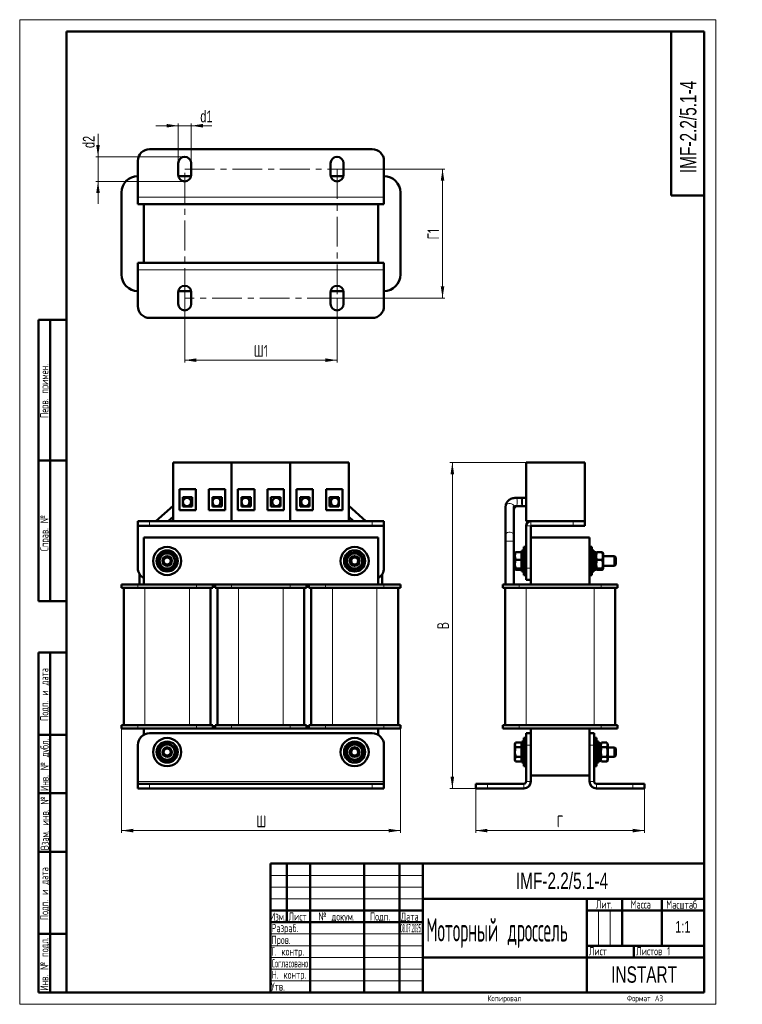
# Model space of a CAD drawing. Header units: millimetres. Extents: x 0 to 308, y 0 to 420.
import ezdxf

# ---------------------------------------------------------------- set-up
doc = ezdxf.new("R2010")
doc.units = ezdxf.units.MM
doc.header["$PDSIZE"] = -1
doc.linetypes.add('CENTERX2', pattern=[20.32, 12.7, -2.54, 2.54, -2.54])
doc.layers.add('ОСЕВЫЕ', color=7, linetype='Continuous')
doc.styles.add('SLDTEXTSTYLE0', font='TXT', dxfattribs={"width": 0.7})
doc.styles.add('SLDTEXTSTYLE1', font='TXT', dxfattribs={"width": 0.7, "bigfont": 'bigfont'})
doc.styles.add('SLDTEXTSTYLE2', font='TXT', dxfattribs={"width": 0.705079, "bigfont": 'bigfont'})
doc.styles.add('SLDTEXTSTYLE3', font='TXT', dxfattribs={"width": 0.648852, "bigfont": 'bigfont'})
doc.styles.add('SLDTEXTSTYLE4', font='TXT', dxfattribs={"width": 0.632021, "bigfont": 'bigfont'})
doc.styles.add('SLDTEXTSTYLE5', font='TXT', dxfattribs={"width": 0.625377, "bigfont": 'bigfont'})
doc.styles.add('SLDTEXTSTYLE6', font='TXT', dxfattribs={"width": 0.469163, "bigfont": 'bigfont'})
doc.styles.add('SLDTEXTSTYLE7', font='TXT', dxfattribs={"width": 0.300199})
doc.styles.add('SLDTEXTSTYLE8', font='TXT', dxfattribs={"width": 0.482389, "bigfont": 'bigfont'})
doc.dimstyles.new('SLDDIMSTYLE0', dxfattribs={"dimtxt": 5, "dimasz": 5, "dimexe": 0, "dimexo": 0.0625, "dimgap": 1.25, "dimtad": 2, "dimdec": 1, "dimrnd": 1e-09, "dimzin": 12, "dimdsep": 46, "dimtxsty": 'SLDTEXTSTYLE0', "dimsah": 1, "dimcen": 0.09, "dimadec": 0, "dimazin": 3, "dimtfac": 1, "dimtdec": 3, "dimtofl": 0, "dimtmove": 0, "dimatfit": 3, "dimfxl": 0, "dimfrac": 2, "dimtolj": 1, "dimtzin": 12, "dimarcsym": 0})
doc.dimstyles.new('SLDDIMSTYLE1', dxfattribs={"dimtxt": 5, "dimasz": 5, "dimexe": 0, "dimexo": 0.0625, "dimgap": 1.25, "dimtad": 2, "dimdec": 1, "dimrnd": 1e-09, "dimzin": 12, "dimdsep": 46, "dimtxsty": 'SLDTEXTSTYLE0', "dimsah": 1, "dimcen": 0.09, "dimadec": 0, "dimazin": 3, "dimtfac": 1, "dimtdec": 3, "dimtmove": 0, "dimatfit": 0, "dimfxl": 0, "dimfrac": 2, "dimtolj": 1, "dimtzin": 12, "dimarcsym": 0})

# ---------------------------------------------------------------- blocks, each defined once
blk = doc.blocks.new('_D')
at = {"color": 7, "linetype": 'Continuous', "lineweight": 0}
for p, q in [((43.42, 117.59), (43.42, 73.1)), ((162.42, 117.59), (162.42, 73.1)), ((43.42, 74.1), (162.42, 74.1))]:
    blk.add_line(p, q, dxfattribs=at)
at = {"color": 7, "linetype": 'Continuous', "lineweight": 18}
for points in [[(43.42, 74.1), (48.42, 73.33), (48.42, 74.87)], [(162.42, 74.1), (157.42, 74.87), (157.42, 73.33)]]:
    blk.add_solid(points, dxfattribs=at)
at = {"color": 7, "linetype": 'Continuous', "lineweight": 18, "insert": (100.96, 80.54), "char_height": 5, "attachment_point": 1, "style": 'SLDTEXTSTYLE1'}
blk.add_mtext('Ш', dxfattribs=at)
blk = doc.blocks.new('_D_1')
at = {"color": 7, "linetype": 'Continuous', "lineweight": 0}
for p, q in [((194.6, 92.09), (194.6, 73.1)), ((266.6, 92.09), (266.6, 73.1)), ((194.6, 74.1), (266.6, 74.1))]:
    blk.add_line(p, q, dxfattribs=at)
at = {"color": 7, "linetype": 'Continuous', "lineweight": 18}
for points in [[(194.6, 74.1), (199.6, 73.33), (199.6, 74.87)], [(266.6, 74.1), (261.6, 74.87), (261.6, 73.33)]]:
    blk.add_solid(points, dxfattribs=at)
at = {"color": 7, "linetype": 'Continuous', "lineweight": 18, "insert": (229.18, 80.54), "char_height": 5, "attachment_point": 1, "style": 'SLDTEXTSTYLE1'}
blk.add_mtext('Г', dxfattribs=at)
blk = doc.blocks.new('_D_2')
at = {"color": 7, "linetype": 'Continuous', "lineweight": 0}
for p, q in [((216.09, 231.1), (183.6, 231.1)), ((184.6, 231.1), (184.6, 92.1)), ((194.59, 92.1), (183.6, 92.1))]:
    blk.add_line(p, q, dxfattribs=at)
at = {"color": 7, "linetype": 'Continuous', "lineweight": 18}
for points in [[(184.6, 231.1), (183.83, 226.1), (185.37, 226.1)], [(184.6, 92.1), (185.37, 97.1), (183.83, 97.1)]]:
    blk.add_solid(points, dxfattribs=at)
at = {"color": 7, "linetype": 'Continuous', "lineweight": 18, "insert": (178.16, 160), "char_height": 5, "attachment_point": 1, "rotation": 90, "style": 'SLDTEXTSTYLE1'}
blk.add_mtext('В', dxfattribs=at)
blk = doc.blocks.new('_D_3')
at = {"color": 7, "linetype": 'Continuous', "lineweight": 0}
for p, q in [((135.43, 356.27), (181.42, 356.27)), ((180.42, 356.27), (180.42, 301.27)), ((135.43, 301.27), (181.42, 301.27))]:
    blk.add_line(p, q, dxfattribs=at)
at = {"color": 7, "linetype": 'Continuous', "lineweight": 18}
for points in [[(180.42, 356.27), (179.65, 351.27), (181.19, 351.27)], [(180.42, 301.27), (181.19, 306.27), (179.65, 306.27)]]:
    blk.add_solid(points, dxfattribs=at)
at = {"color": 7, "linetype": 'Continuous', "lineweight": 18, "insert": (173.97, 326.28), "char_height": 5, "attachment_point": 1, "rotation": 90, "style": 'SLDTEXTSTYLE1'}
blk.add_mtext('Г1', dxfattribs=at)
blk = doc.blocks.new('_D_4')
at = {"color": 7, "linetype": 'Continuous', "lineweight": 0}
for p, q in [((70.42, 301.26), (70.42, 273.77)), ((135.42, 301.26), (135.42, 273.77)), ((135.42, 274.77), (70.42, 274.77))]:
    blk.add_line(p, q, dxfattribs=at)
at = {"color": 7, "linetype": 'Continuous', "lineweight": 18}
for points in [[(70.42, 274.77), (75.42, 274), (75.42, 275.53)], [(135.42, 274.77), (130.42, 275.53), (130.42, 274)]]:
    blk.add_solid(points, dxfattribs=at)
at = {"color": 7, "linetype": 'Continuous', "lineweight": 18, "insert": (99.9, 281.21), "char_height": 5, "attachment_point": 1, "style": 'SLDTEXTSTYLE1'}
blk.add_mtext('Ш1', dxfattribs=at)
blk = doc.blocks.new('_D_5')
at = {"color": 7, "linetype": 'Continuous', "lineweight": 0}
for p, q in [((33.42, 361.52), (33.42, 371.29)), ((70.41, 361.52), (32.42, 361.52)), ((33.42, 361.52), (33.42, 351.02)), ((70.41, 351.02), (32.42, 351.02)), ((33.42, 351.02), (33.42, 341.4))]:
    blk.add_line(p, q, dxfattribs=at)
at = {"color": 7, "linetype": 'Continuous', "lineweight": 18}
for points in [[(33.42, 361.52), (34.19, 366.52), (32.65, 366.52)], [(33.42, 351.02), (32.65, 346.02), (34.19, 346.02)]]:
    blk.add_solid(points, dxfattribs=at)
at = {"color": 7, "linetype": 'Continuous', "lineweight": 18, "insert": (26.97, 365.25), "char_height": 5, "attachment_point": 1, "rotation": 90, "style": 'SLDTEXTSTYLE0'}
blk.add_mtext('d2', dxfattribs=at)
blk = doc.blocks.new('_D_6')
at = {"color": 7, "linetype": 'Continuous', "lineweight": 0}
for p, q in [((67.67, 374.77), (58.05, 374.77)), ((67.67, 358.78), (67.67, 375.77)), ((67.67, 374.77), (73.17, 374.77)), ((73.17, 358.78), (73.17, 375.77)), ((73.17, 374.77), (82.05, 374.77))]:
    blk.add_line(p, q, dxfattribs=at)
at = {"color": 7, "linetype": 'Continuous', "lineweight": 18}
for points in [[(67.67, 374.77), (62.67, 375.53), (62.67, 374)], [(73.17, 374.77), (78.17, 374), (78.17, 375.53)]]:
    blk.add_solid(points, dxfattribs=at)
at = {"color": 7, "linetype": 'Continuous', "lineweight": 18, "insert": (77.07, 381.21), "char_height": 5, "attachment_point": 1, "style": 'SLDTEXTSTYLE0'}
blk.add_mtext('d1', dxfattribs=at)

msp = doc.modelspace()

# ---------------------------------------------------------------- linework, layer by layer
at = {"color": 7, "linetype": 'Continuous', "lineweight": 50}
for p, q in [((20, 415), (20, 5)), ((292, 415), (20, 415)), ((20, 415), (20, 5)), ((278, 415), (278, 345)), ((292, 5), (292, 415)), ((150.42, 364.77), (55.42, 364.77)), ((50.42, 359.77), (50.42, 344.27)), ((67.67, 358.77), (67.67, 353.77)), ((73.17, 353.77), (73.17, 358.77)), ((132.67, 358.77), (132.67, 353.77)), ((138.17, 353.77), (138.17, 358.77)), ((155.42, 344.27), (155.42, 359.77)), ((67.71, 353.27), (73.12, 353.27)), ((132.71, 353.27), (138.12, 353.27)), ((43.42, 311.27), (43.42, 346.27)), ((162.42, 346.27), (162.42, 311.27)), ((278, 345), (292, 345)), ((50.42, 341.27), (50.42, 344.27)), ((50.42, 341.27), (155.42, 341.27)), ((52.92, 316.27), (52.92, 341.27)), ((152.92, 316.27), (152.92, 341.27)), ((155.42, 344.27), (155.42, 341.27)), ((50.42, 313.27), (50.42, 316.27)), ((155.42, 316.27), (50.42, 316.27)), ((155.42, 316.27), (155.42, 313.27)), ((50.42, 313.27), (50.42, 297.77)), ((155.42, 297.77), (155.42, 313.27)), ((67.67, 303.77), (67.67, 298.77)), ((73.12, 304.27), (67.71, 304.27)), ((73.17, 298.77), (73.17, 303.77)), ((132.67, 303.77), (132.67, 298.77)), ((138.12, 304.27), (132.71, 304.27)), ((138.17, 298.77), (138.17, 303.77)), ((8, 172), (8, 292)), ((20, 292), (8, 292)), ((8, 172), (8, 292)), ((13, 172), (13, 292)), ((13, 172), (13, 292)), ((55.42, 292.77), (150.42, 292.77)), ((8, 232), (20, 232)), ((20, 232), (8, 232)), ((65.42, 231.1), (65.42, 206.1)), ((65.42, 231.1), (90.42, 231.1)), ((90.42, 231.1), (90.42, 206.1)), ((90.42, 231.1), (115.42, 231.1)), ((115.42, 231.1), (115.42, 206.1)), ((115.42, 231.1), (140.42, 231.1)), ((140.42, 231.1), (140.42, 206.1)), ((216.1, 231.1), (216.1, 206.1)), ((216.1, 231.1), (241.1, 231.1)), ((241.1, 231.1), (241.1, 206.1)), ((75.12, 219.8), (68.12, 219.8)), ((68.12, 219.8), (68.12, 210.8)), ((75.12, 210.8), (75.12, 219.8)), ((87.72, 219.8), (80.72, 219.8)), ((80.72, 219.8), (80.72, 210.8)), ((87.72, 210.8), (87.72, 219.8)), ((100.12, 219.8), (93.12, 219.8)), ((93.12, 219.8), (93.12, 210.8)), ((100.12, 210.8), (100.12, 219.8)), ((112.72, 219.8), (105.72, 219.8)), ((105.72, 219.8), (105.72, 210.8)), ((112.72, 210.8), (112.72, 219.8)), ((125.12, 219.8), (118.12, 219.8)), ((118.12, 219.8), (118.12, 210.8)), ((125.12, 210.8), (125.12, 219.8)), ((137.72, 219.8), (130.72, 219.8)), ((130.72, 219.8), (130.72, 210.8)), ((137.72, 210.8), (137.72, 219.8)), ((69.62, 216.3), (73.62, 216.3)), ((69.62, 212.3), (69.62, 216.3)), ((71.25, 216.05), (70.77, 216.05)), ((71.37, 216.05), (71.25, 216.05)), ((73.62, 216.3), (73.62, 212.3)), ((82.22, 216.3), (82.22, 212.3)), ((86.22, 216.3), (82.22, 216.3)), ((83.71, 216.05), (83.02, 216.05)), ((83.97, 216.05), (83.71, 216.05)), ((86.22, 212.3), (86.22, 216.3)), ((94.62, 216.3), (98.62, 216.3)), ((94.62, 212.3), (94.62, 216.3)), ((96.36, 216.05), (96.24, 216.05)), ((98.62, 216.3), (98.62, 212.3)), ((107.22, 216.3), (107.22, 212.3)), ((111.22, 216.3), (107.22, 216.3)), ((109.6, 216.05), (109.48, 216.05)), ((111.22, 212.3), (111.22, 216.3)), ((119.62, 216.3), (123.62, 216.3)), ((119.62, 212.3), (119.62, 216.3)), ((122.13, 216.05), (121.87, 216.05)), ((122.82, 216.05), (122.13, 216.05)), ((123.62, 216.3), (123.62, 212.3)), ((132.22, 216.3), (132.22, 212.3)), ((136.22, 216.3), (132.22, 216.3)), ((134.59, 216.05), (134.47, 216.05)), ((135.07, 216.05), (134.59, 216.05)), ((136.22, 212.3), (136.22, 216.3)), ((211.77, 216.05), (211.48, 216.03)), ((211.87, 216.05), (211.77, 216.05)), ((213.65, 216.05), (211.87, 216.05)), ((214.57, 216.05), (213.65, 216.05)), ((216.1, 216.05), (214.57, 216.05)), ((65.42, 212.56), (58.13, 206.1)), ((68.12, 210.8), (75.12, 210.8)), ((73.62, 212.3), (69.62, 212.3)), ((70.77, 212.55), (71.25, 212.55)), ((71.25, 212.55), (71.37, 212.55)), ((80.72, 210.8), (87.72, 210.8)), ((82.22, 212.3), (86.22, 212.3)), ((83.02, 212.55), (83.71, 212.55)), ((83.71, 212.55), (83.97, 212.55)), ((93.12, 210.8), (100.12, 210.8)), ((98.62, 212.3), (94.62, 212.3)), ((96.24, 212.55), (96.36, 212.55)), ((105.72, 210.8), (112.72, 210.8)), ((107.22, 212.3), (111.22, 212.3)), ((109.48, 212.55), (109.6, 212.55)), ((118.12, 210.8), (125.12, 210.8)), ((123.62, 212.3), (119.62, 212.3)), ((121.87, 212.55), (122.13, 212.55)), ((122.13, 212.55), (122.82, 212.55)), ((130.72, 210.8), (137.72, 210.8)), ((132.22, 212.3), (136.22, 212.3)), ((134.47, 212.55), (134.59, 212.55)), ((134.59, 212.55), (135.07, 212.55)), ((147.71, 206.1), (140.42, 212.56)), ((207.35, 212.39), (207.35, 200.14)), ((210.85, 200.14), (210.85, 212.39)), ((211.87, 212.55), (213.65, 212.55)), ((213.65, 212.55), (214.57, 212.55)), ((214.57, 212.55), (216.1, 212.55)), ((50.42, 204.1), (50.42, 206.1)), ((50.42, 206.1), (55.42, 206.1)), ((55.42, 206.1), (150.42, 206.1)), ((63.4, 206.1), (65.42, 207.88)), ((65.42, 206.1), (90.42, 206.1)), ((90.42, 206.1), (115.42, 206.1)), ((115.42, 206.1), (140.42, 206.1)), ((140.42, 207.88), (142.43, 206.1)), ((150.42, 206.1), (155.42, 206.1)), ((155.42, 206.1), (155.42, 204.1)), ((216.1, 206.1), (218.1, 206.1)), ((218.1, 206.1), (236.1, 206.1)), ((236.1, 206.1), (241.1, 206.1)), ((241.1, 206.1), (241.1, 204.1)), ((55.42, 204.1), (50.42, 204.1)), ((50.42, 186.1), (50.42, 204.1)), ((55.42, 204.1), (150.42, 204.1)), ((155.42, 204.1), (150.42, 204.1)), ((155.42, 204.1), (155.42, 186.1)), ((216.1, 186.1), (216.1, 204.1)), ((218.1, 186.1), (218.1, 204.1)), ((218.1, 204.1), (236.1, 204.1)), ((241.1, 204.1), (236.1, 204.1)), ((52.92, 199.1), (52.92, 179.1)), ((152.92, 199.1), (52.92, 199.1)), ((152.92, 179.1), (152.92, 199.1)), ((207.35, 200.14), (207.35, 197.52)), ((207.35, 197.52), (207.35, 179.1)), ((210.85, 197.52), (210.85, 200.14)), ((210.85, 179.1), (210.85, 197.52)), ((218.1, 199.1), (243.1, 199.1)), ((243.1, 199.1), (243.1, 179.1)), ((215.1, 193.6), (214.3, 193.6)), ((214.3, 184.6), (214.3, 193.6)), ((216.1, 195.1), (215.1, 195.1)), ((215.1, 183.1), (215.1, 195.1)), ((244.1, 195.1), (243.1, 195.1)), ((244.1, 183.1), (244.1, 195.1)), ((244.9, 193.6), (244.1, 193.6)), ((244.9, 193.6), (244.9, 184.6)), ((66.1, 190.55), (66.38, 190.67)), ((66.55, 190.22), (66.29, 190.11)), ((66.63, 189.9), (66.42, 189.81)), ((66.71, 189.27), (66.63, 189.9)), ((145.68, 191.25), (145.91, 191.43)), ((146.18, 191.04), (145.96, 190.88)), ((146.34, 190.75), (146.16, 190.61)), ((146.57, 190.15), (146.34, 190.75)), ((211.61, 192.81), (211.3, 191.19)), ((211.3, 191.19), (211.3, 192.6)), ((211.3, 191.19), (211.3, 187.71)), ((211.61, 189.57), (211.3, 187.71)), ((211.61, 192.81), (214.15, 192.81)), ((211.61, 192.81), (214.15, 192.81)), ((211.61, 189.57), (214.15, 189.57)), ((214.15, 189.57), (214.15, 192.81)), ((214.15, 192.81), (214.15, 192.81)), ((214.3, 191.82), (214.15, 191.97)), ((214.15, 185.86), (214.15, 189.57)), ((245.8, 192.9), (244.9, 192.9)), ((245.8, 192.9), (245.8, 185.3)), ((245.97, 192.63), (245.8, 192.35)), ((245.97, 192.64), (245.97, 192.63)), ((246.26, 192.81), (248.54, 192.81)), ((246.26, 192.81), (248.54, 192.81)), ((246.26, 189.57), (248.54, 189.57)), ((248.81, 192.62), (248.54, 192.81)), ((249, 192.35), (248.83, 192.63)), ((249, 192.35), (249, 192.08)), ((249, 192.08), (249, 185.85)), ((253.8, 191.1), (249, 191.1)), ((254.3, 190.6), (253.8, 191.1)), ((253.8, 187.1), (253.8, 191.1)), ((254.3, 190.6), (254.3, 187.6)), ((211.3, 187.71), (211.3, 185.62)), ((211.61, 185.86), (211.3, 185.62)), ((211.61, 185.86), (214.15, 185.86)), ((211.61, 185.39), (214.15, 185.39)), ((211.61, 185.38), (214.15, 185.38)), ((214.15, 186.22), (214.3, 186.37)), ((214.15, 185.39), (214.15, 185.86)), ((214.15, 185.38), (214.15, 185.39)), ((216.1, 181.1), (216.1, 186.1)), ((218.1, 186.1), (218.1, 181.77)), ((244.9, 185.3), (245.8, 185.3)), ((245.8, 185.85), (245.97, 185.56)), ((246.26, 185.86), (248.54, 185.86)), ((246.26, 185.39), (248.54, 185.39)), ((246.26, 185.38), (248.54, 185.38)), ((248.83, 185.56), (249, 185.85)), ((249, 187.1), (253.8, 187.1)), ((253.8, 187.1), (254.3, 187.6)), ((51.12, 183.55), (51.12, 179.1)), ((154.72, 179.1), (154.72, 183.55)), ((214.3, 184.6), (215.1, 184.6)), ((215.1, 183.1), (216.1, 183.1)), ((218.1, 181.1), (216.1, 181.1)), ((218.1, 181.77), (218.1, 179.1)), ((243.1, 183.1), (244.1, 183.1)), ((244.1, 184.6), (244.9, 184.6)), ((43.42, 177.6), (43.42, 179.1)), ((43.42, 179.1), (50.42, 179.1)), ((43.42, 177.6), (50.42, 177.6)), ((44.42, 119.1), (44.42, 177.6)), ((50.42, 179.1), (75.42, 179.1)), ((50.42, 177.6), (75.42, 177.6)), ((75.42, 179.1), (82.42, 179.1)), ((75.42, 177.6), (82.42, 177.6)), ((81.42, 119.1), (81.42, 177.6)), ((82.42, 177.6), (82.42, 179.1)), ((83.42, 179.1), (82.42, 179.1)), ((83.42, 177.6), (83.42, 179.1)), ((83.42, 179.1), (90.42, 179.1)), ((83.42, 177.6), (90.42, 177.6)), ((84.42, 119.1), (84.42, 177.6)), ((90.42, 179.1), (115.42, 179.1)), ((90.42, 177.6), (115.42, 177.6)), ((115.42, 179.1), (122.42, 179.1)), ((115.42, 177.6), (122.42, 177.6)), ((121.42, 119.1), (121.42, 177.6)), ((122.42, 177.6), (122.42, 179.1)), ((123.42, 179.1), (122.42, 179.1)), ((123.42, 177.6), (123.42, 179.1)), ((123.42, 179.1), (130.42, 179.1)), ((123.42, 177.6), (130.42, 177.6)), ((124.42, 119.1), (124.42, 177.6)), ((130.42, 179.1), (155.42, 179.1)), ((130.42, 177.6), (155.42, 177.6)), ((155.42, 179.1), (162.42, 179.1)), ((155.42, 177.6), (162.42, 177.6)), ((161.42, 119.1), (161.42, 177.6)), ((162.42, 177.6), (162.42, 179.1)), ((206.1, 177.6), (206.1, 179.1)), ((206.1, 179.1), (213.1, 179.1)), ((206.1, 177.6), (213.1, 177.6)), ((207.1, 119.1), (207.1, 177.6)), ((213.1, 179.1), (248.1, 179.1)), ((213.1, 177.6), (248.1, 177.6)), ((248.1, 179.1), (255.1, 179.1)), ((248.1, 177.6), (255.1, 177.6)), ((254.1, 119.1), (254.1, 177.6)), ((255.1, 177.6), (255.1, 179.1)), ((8, 172), (20, 172)), ((8, 5), (8, 150)), ((8, 150), (20, 150)), ((13, 5), (13, 150)), ((43.42, 117.6), (43.42, 119.1)), ((43.42, 119.1), (50.42, 119.1)), ((50.42, 119.1), (75.42, 119.1)), ((75.42, 119.1), (82.42, 119.1)), ((82.42, 117.6), (82.42, 119.1)), ((83.42, 117.6), (83.42, 119.1)), ((83.42, 119.1), (90.42, 119.1)), ((90.42, 119.1), (115.42, 119.1)), ((115.42, 119.1), (122.42, 119.1)), ((122.42, 117.6), (122.42, 119.1)), ((123.42, 117.6), (123.42, 119.1)), ((123.42, 119.1), (130.42, 119.1)), ((130.42, 119.1), (155.42, 119.1)), ((155.42, 119.1), (162.42, 119.1)), ((162.42, 117.6), (162.42, 119.1)), ((206.1, 117.6), (206.1, 119.1)), ((206.1, 119.1), (213.1, 119.1)), ((213.1, 119.1), (248.1, 119.1)), ((248.1, 119.1), (255.1, 119.1)), ((255.1, 117.6), (255.1, 119.1)), ((20, 115), (8, 115)), ((43.42, 117.6), (50.42, 117.6)), ((50.42, 117.6), (75.42, 117.6)), ((52.92, 117.6), (52.92, 114.93)), ((55.42, 115.6), (150.42, 115.6)), ((75.42, 117.6), (82.42, 117.6)), ((82.42, 117.6), (83.42, 117.6)), ((83.42, 117.6), (90.42, 117.6)), ((90.42, 117.6), (115.42, 117.6)), ((115.42, 117.6), (122.42, 117.6)), ((122.42, 117.6), (123.42, 117.6)), ((123.42, 117.6), (130.42, 117.6)), ((130.42, 117.6), (155.42, 117.6)), ((152.92, 114.93), (152.92, 117.6)), ((155.42, 117.6), (162.42, 117.6)), ((206.1, 117.6), (213.1, 117.6)), ((213.1, 117.6), (248.1, 117.6)), ((216.1, 113.6), (215.1, 113.6)), ((215.1, 101.6), (215.1, 113.6)), ((216.1, 110.6), (216.1, 115.6)), ((216.1, 115.6), (218.1, 115.6)), ((218.1, 117.6), (218.1, 114.93)), ((218.1, 114.93), (218.1, 110.6)), ((243.1, 117.6), (243.1, 114.93)), ((243.1, 115.6), (245.1, 115.6)), ((243.1, 110.6), (243.1, 114.93)), ((245.1, 115.6), (245.1, 110.6)), ((246.1, 113.6), (245.1, 113.6)), ((246.1, 101.6), (246.1, 113.6)), ((248.1, 117.6), (255.1, 117.6)), ((50.42, 95.1), (50.42, 110.6)), ((155.42, 110.6), (155.42, 95.1)), ((211.61, 111.64), (211.3, 111.1)), ((211.61, 111.64), (211.3, 110.63)), ((211.3, 111.1), (211.3, 110.63)), ((211.3, 110.63), (211.3, 107.6)), ((211.61, 109.62), (211.3, 107.6)), ((211.61, 111.64), (214.15, 111.64)), ((211.61, 109.62), (214.15, 109.62)), ((214.15, 109.62), (214.15, 111.64)), ((214.3, 110.32), (214.15, 110.47)), ((214.15, 105.58), (214.15, 109.62)), ((215.1, 112.1), (214.3, 112.1)), ((214.3, 103.1), (214.3, 112.1)), ((216.1, 110.6), (216.1, 95.1)), ((218.1, 110.6), (218.1, 95.1)), ((243.1, 95.1), (243.1, 110.6)), ((245.1, 95.1), (245.1, 110.6)), ((246.9, 112.1), (246.1, 112.1)), ((246.9, 112.1), (246.9, 103.1)), ((247.8, 111.4), (246.9, 111.4)), ((248.26, 111.64), (247.8, 110.85)), ((247.8, 111.4), (247.8, 103.8)), ((248.26, 111.64), (250.54, 111.64)), ((248.26, 109.62), (250.54, 109.62)), ((251, 110.85), (250.54, 111.64)), ((251, 110.85), (251, 104.35)), ((253.8, 109.6), (251, 109.6)), ((254.3, 109.1), (253.8, 109.6)), ((253.8, 105.6), (253.8, 109.6)), ((66.42, 107.67), (66.72, 107.67)), ((66.7, 107.2), (66.42, 107.2)), ((66.65, 106.87), (66.42, 106.87)), ((66.47, 106.25), (66.65, 106.87)), ((146.34, 108.33), (146.64, 108.38)), ((146.71, 107.92), (146.43, 107.86)), ((146.72, 107.59), (146.49, 107.54)), ((146.66, 106.95), (146.72, 107.59)), ((211.3, 107.6), (211.3, 104.57)), ((211.61, 105.58), (211.3, 104.57)), ((211.61, 105.58), (214.15, 105.58)), ((214.15, 103.56), (214.15, 105.58)), ((248.26, 105.58), (250.54, 105.58)), ((251, 105.6), (253.8, 105.6)), ((253.8, 105.6), (254.3, 106.1)), ((254.3, 109.1), (254.3, 106.1)), ((211.3, 104.57), (211.3, 104.1)), ((211.3, 104.1), (211.61, 103.56)), ((211.61, 103.56), (214.15, 103.56)), ((214.15, 104.72), (214.3, 104.87)), ((214.3, 103.1), (215.1, 103.1)), ((215.1, 101.6), (216.1, 101.6)), ((245.1, 101.6), (246.1, 101.6)), ((246.1, 103.1), (246.9, 103.1)), ((246.9, 103.8), (247.8, 103.8)), ((247.8, 104.35), (248.26, 103.56)), ((248.26, 103.56), (250.54, 103.56)), ((250.54, 103.56), (251, 104.35)), ((218.1, 97.6), (243.1, 97.6)), ((50.42, 95.1), (50.42, 94.1)), ((50.42, 92.1), (50.42, 94.1)), ((50.42, 94.1), (55.42, 94.1)), ((150.42, 94.1), (55.42, 94.1)), ((150.42, 94.1), (155.42, 94.1)), ((155.42, 94.1), (155.42, 95.1)), ((155.42, 94.1), (155.42, 92.1)), ((194.6, 92.1), (194.6, 94.1)), ((194.6, 94.1), (199.6, 94.1)), ((215.1, 94.1), (199.6, 94.1)), ((261.6, 94.1), (246.1, 94.1)), ((261.6, 94.1), (266.6, 94.1)), ((266.6, 94.1), (266.6, 92.1)), ((20, 90), (8, 90)), ((55.42, 92.1), (50.42, 92.1)), ((150.42, 92.1), (55.42, 92.1)), ((155.42, 92.1), (150.42, 92.1)), ((199.6, 92.1), (194.6, 92.1)), ((215.1, 92.1), (199.6, 92.1)), ((261.6, 92.1), (246.1, 92.1)), ((266.6, 92.1), (261.6, 92.1)), ((20, 65), (8, 65)), ((107, 60), (292, 60)), ((107, 60), (107, 5)), ((114, 35), (114, 60)), ((124, 60), (124, 5)), ((147, 60), (147, 5)), ((162, 60), (162, 5)), ((172, 60), (172, 5)), ((172, 45), (292, 45)), ((242, 45), (242, 5)), ((257, 45), (257, 25)), ((274, 45), (274, 25)), ((107, 40), (172, 40)), ((242, 40), (292, 40)), ((107, 35), (172, 35)), ((8, 30), (20, 30)), ((242, 25), (292, 25)), ((262, 25), (262, 20)), ((172, 20), (292, 20)), ((8, 5), (20, 5)), ((20, 5), (292, 5))]:
    msp.add_line(p, q, dxfattribs=at)
at = {"color": 7, "linetype": 'CENTERX2', "lineweight": 18}
for p, q in [((70.42, 356.27), (135.42, 356.27)), ((70.42, 301.27), (70.42, 356.27)), ((135.42, 356.27), (135.42, 301.27)), ((135.42, 301.27), (70.42, 301.27))]:
    msp.add_line(p, q, dxfattribs=at)
at = {"color": 8, "linetype": 'Continuous', "lineweight": 18}
for p, q in [((50.42, 344.27), (155.42, 344.27)), ((155.42, 313.27), (50.42, 313.27)), ((214.57, 212.55), (214.57, 216.05)), ((55.42, 206.1), (55.42, 204.1)), ((150.42, 204.1), (150.42, 206.1)), ((218.1, 206.1), (218.1, 204.1)), ((236.1, 204.1), (236.1, 206.1)), ((216.1, 204.1), (218.1, 204.1)), ((210.85, 197.52), (207.35, 197.52)), ((216.1, 186.1), (218.1, 186.1)), ((50.42, 177.6), (50.42, 179.1)), ((53.42, 119.1), (53.42, 177.6)), ((72.42, 119.1), (72.42, 177.6)), ((75.42, 177.6), (75.42, 179.1)), ((90.42, 177.6), (90.42, 179.1)), ((93.42, 119.1), (93.42, 177.6)), ((112.42, 119.1), (112.42, 177.6)), ((115.42, 177.6), (115.42, 179.1)), ((130.42, 177.6), (130.42, 179.1)), ((133.42, 119.1), (133.42, 177.6)), ((152.42, 119.1), (152.42, 177.6)), ((155.42, 177.6), (155.42, 179.1)), ((213.1, 177.6), (213.1, 179.1)), ((216.1, 119.1), (216.1, 177.6)), ((245.1, 119.1), (245.1, 177.6)), ((248.1, 177.6), (248.1, 179.1)), ((50.42, 117.6), (50.42, 119.1)), ((75.42, 117.6), (75.42, 119.1)), ((90.42, 117.6), (90.42, 119.1)), ((115.42, 117.6), (115.42, 119.1)), ((130.42, 117.6), (130.42, 119.1)), ((155.42, 117.6), (155.42, 119.1)), ((213.1, 117.6), (213.1, 119.1)), ((248.1, 117.6), (248.1, 119.1)), ((218.1, 110.6), (216.1, 110.6)), ((245.1, 110.6), (243.1, 110.6)), ((155.42, 95.1), (50.42, 95.1)), ((55.42, 94.1), (55.42, 92.1)), ((150.42, 92.1), (150.42, 94.1)), ((199.6, 94.1), (199.6, 92.1)), ((215.1, 94.1), (215.1, 92.1)), ((216.1, 95.1), (218.1, 95.1)), ((245.1, 95.1), (243.1, 95.1)), ((246.1, 94.1), (246.1, 92.1)), ((261.6, 92.1), (261.6, 94.1))]:
    msp.add_line(p, q, dxfattribs=at)
at = {"color": 7, "linetype": 'Continuous', "lineweight": 18}
for p, q in [((107, 55), (172, 55)), ((107, 50), (172, 50)), ((107, 45), (172, 45)), ((247, 40), (247, 25)), ((252, 40), (252, 25)), ((107, 30), (172, 30)), ((107, 25), (172, 25)), ((107, 20), (172, 20)), ((107, 15), (172, 15)), ((107, 10), (172, 10))]:
    msp.add_line(p, q, dxfattribs=at)
at = {"color": 8, "linetype": 'Continuous', "lineweight": 18, "flags": 128}
for points in [[(82.22, 215.82), (82.47, 215.94), (83.02, 216.05)], [(122.82, 216.05), (123.37, 215.94), (123.62, 215.82)], [(211.87, 212.55), (212.03, 212.65), (212.17, 212.96), (212.27, 213.42), (212.32, 213.99), (212.32, 214.6), (212.27, 215.17), (212.17, 215.64), (212.03, 215.94), (211.87, 216.05), (211.87, 216.05)], [(213.65, 212.55), (213.81, 212.65), (213.95, 212.96), (214.05, 213.42), (214.1, 213.99), (214.1, 214.6), (214.05, 215.17), (213.95, 215.64), (213.81, 215.94), (213.65, 216.05)], [(83.02, 212.55), (82.47, 212.65), (82.22, 212.78)], [(123.62, 212.78), (123.37, 212.65), (122.82, 212.55)], [(210.85, 212.39), (210.85, 212.45), (210.72, 212.89), (210.39, 213.27), (209.91, 213.55), (209.33, 213.69), (208.73, 213.67), (208.16, 213.5), (207.71, 213.19), (207.43, 212.79), (207.35, 212.39)], [(210.85, 200.14), (210.85, 200.2), (210.72, 200.64), (210.39, 201.02), (209.91, 201.3), (209.33, 201.44), (208.73, 201.42), (208.16, 201.25), (207.71, 200.94), (207.43, 200.54), (207.35, 200.14)]]:
    msp.add_lwpolyline(points, dxfattribs=at)
at = {"color": 7, "linetype": 'Continuous', "lineweight": 50, "flags": 128}
for points in [[(66.38, 190.67), (65.92, 191.43), (65.59, 191.8)], [(145.91, 191.43), (145.29, 192.06), (144.88, 192.35)], [(146.64, 108.38), (146.35, 109.22), (146.11, 109.66)], [(66.72, 107.67), (66.6, 108.55), (66.44, 109.02)]]:
    msp.add_lwpolyline(points, dxfattribs=at)
at = {"color": 7, "linetype": 'Continuous', "lineweight": 50}
for centre, radius in [((71.37, 214.3), 1.75), ((83.97, 214.3), 1.75), ((96.37, 214.3), 1.75), ((109.47, 214.3), 1.75), ((121.87, 214.3), 1.75), ((134.47, 214.3), 1.75), ((62.92, 189.1), 6), ((62.92, 189.1), 4.5), ((142.92, 189.1), 6), ((142.92, 189.1), 4.5), ((62.92, 189.1), 3.25), ((62.92, 189.1), 2.02), ((62.92, 189.1), 2), ((62.92, 189.1), 1.5), ((142.92, 189.1), 3.25), ((142.92, 189.1), 2.02), ((142.92, 189.1), 2), ((142.92, 189.1), 1.5), ((62.92, 107.6), 6), ((142.92, 107.6), 6), ((62.92, 107.6), 4.5), ((62.92, 107.6), 3.25), ((62.92, 107.6), 2.02), ((62.92, 107.6), 2), ((142.92, 107.6), 4.5), ((142.92, 107.6), 3.25), ((142.92, 107.6), 2.02), ((142.92, 107.6), 2), ((62.92, 107.6), 1.5), ((142.92, 107.6), 1.5)]:
    msp.add_circle(centre, radius, dxfattribs=at)
for centre, radius, start, end in [((55.42, 359.77), 5, 90, 180), ((70.42, 358.77), 2.75, 0, 180), ((135.42, 358.77), 2.75, 0, 180), ((150.42, 359.77), 5, 0, 90), ((50.42, 346.27), 7, 90, 180), ((70.42, 353.77), 2.75, 180, 0), ((135.42, 353.77), 2.75, 180, 360), ((155.42, 346.27), 7, 0, 90), ((50.42, 311.27), 7, 180, 270), ((155.42, 311.27), 7, 270, 0), ((70.42, 303.77), 2.75, 0, 180), ((135.42, 303.77), 2.75, 0, 180), ((70.42, 298.77), 2.75, 180, 0), ((135.42, 298.77), 2.75, 180, 0), ((55.42, 297.77), 5, 180, 270), ((150.42, 297.77), 5, 270, 0), ((218.1, 204.1), 2, 90, 180), ((62.92, 189.1), 3.8, 122.8122, 165.0487), ((62.92, 189.1), 3.8, 12.2734, 17.2694), ((142.92, 189.1), 3.8, 136.3703, 178.6068), ((142.92, 189.1), 3.8, 314.4145, 359.6573), ((142.92, 189.1), 3.8, 25.8315, 30.8276), ((55.42, 186.1), 5, 180, 240), ((62.92, 189.1), 3.8, 181.7399, 223.6484), ((62.92, 189.1), 3.8, 300.8564, 346.0992), ((142.92, 189.1), 3.8, 195.298, 237.2065), ((150.42, 186.1), 5, 300, 0), ((55.42, 110.6), 5, 90, 180), ((150.42, 110.6), 5, 0, 90), ((62.92, 107.6), 3.8, 99.5004, 141.7369), ((142.92, 107.6), 3.8, 110.363, 152.5996), ((62.92, 107.6), 3.8, 158.4281, 200.3366), ((62.92, 107.6), 3.8, 277.5446, 322.7874), ((62.92, 107.6), 3.8, 348.9616, 353.9577), ((142.92, 107.6), 3.8, 169.2907, 211.1993), ((142.92, 107.6), 3.8, 288.4072, 333.65), ((142.92, 107.6), 3.8, 359.8242, 4.8203), ((215.1, 95.1), 1, 270, 0), ((215.1, 95.1), 3, 270, 0), ((246.1, 95.1), 3, 180, 270), ((246.1, 95.1), 1, 180, 270)]:
    msp.add_arc(centre, radius, start, end, dxfattribs=at)
at = {"color": 8, "linetype": 'Continuous', "lineweight": 18}
for centre, radius, start, end in [((71.27, 214.34), 1.7, 90.7348, 165.8335), ((70.77, 214.38), 1.66, 90.2453, 133.9685), ((83.75, 214.41), 1.64, 91.4568, 159.616), ((96.36, 214.3), 1.75, 90.0961, 175.3444), ((96.24, 214.3), 1.74, 90.0626, 158.3577), ((109.48, 214.3), 1.75, 4.671, 89.8885), ((109.6, 214.3), 1.74, 21.6423, 89.9374), ((122.09, 214.41), 1.64, 20.384, 88.5432), ((134.57, 214.34), 1.71, 14.2509, 89.1808), ((135.07, 214.39), 1.66, 45.9358, 89.8504), ((71.27, 214.25), 1.7, 194.1665, 269.2652), ((70.77, 214.21), 1.66, 226.0315, 269.7547), ((83.75, 214.18), 1.64, 200.384, 268.5432), ((96.36, 214.29), 1.75, 184.671, 269.8885), ((96.24, 214.29), 1.74, 201.6423, 269.9374), ((109.48, 214.29), 1.75, 270.0961, 355.3444), ((109.6, 214.29), 1.74, 270.0626, 338.3577), ((122.09, 214.18), 1.64, 271.4568, 339.616), ((134.57, 214.25), 1.7, 270.6796, 345.8887), ((135.07, 214.2), 1.66, 270.1496, 314.0642)]:
    msp.add_arc(centre, radius, start, end, dxfattribs=at)
at = {"color": 7, "linetype": 'Continuous', "lineweight": 50}
for points, knots in [([(70.77, 216.05), (70.59, 216.03), (70.26, 216.01), (69.9, 215.89), (69.7, 215.79), (69.62, 215.76)], [0, 0, 0, 0, 0.411292, 0.760794, 1, 1, 1, 1]), ([(83.02, 216.05), (82.82, 216.04), (82.54, 216.02), (82.29, 215.93), (82.22, 215.9)], [0, 0, 0, 0, 0.701383, 1, 1, 1, 1]), ([(96.24, 216.05), (96.05, 216.03), (95.72, 216), (95.31, 215.8), (95, 215.57), (94.78, 215.31), (94.67, 215.14), (94.63, 215.06), (94.62, 215.04)], [0, 0, 0, 0, 0.256699, 0.451995, 0.631133, 0.798083, 0.967533, 1, 1, 1, 1]), ([(111.22, 215.04), (111.18, 215.1), (111.11, 215.24), (110.91, 215.49), (110.6, 215.76), (110.19, 215.97), (109.84, 216.04), (109.63, 216.05), (109.6, 216.05)], [0, 0, 0, 0, 0.146763, 0.321481, 0.513333, 0.71941, 0.957381, 1, 1, 1, 1]), ([(123.62, 215.91), (123.46, 215.96), (123.2, 216.03), (122.92, 216.04), (122.82, 216.05)], [0, 0, 0, 0, 0.635395, 1, 1, 1, 1]), ([(136.22, 215.76), (136.06, 215.83), (135.78, 215.95), (135.38, 216.04), (135.14, 216.04), (135.07, 216.05)], [0, 0, 0, 0, 0.456612, 0.844952, 1, 1, 1, 1]), ([(211.87, 216.05), (211.69, 216.04), (211.19, 216.03), (210.38, 215.89), (209.53, 215.59), (208.81, 215.17), (208.23, 214.66), (207.77, 214.05), (207.46, 213.35), (207.36, 212.78), (207.35, 212.46), (207.35, 212.39)], [0, 0, 0, 0, 0.077907, 0.217855, 0.360163, 0.48568, 0.606498, 0.723491, 0.850243, 0.965138, 1, 1, 1, 1]), ([(70.59, 212.3), (70.65, 212.34), (70.82, 212.45), (70.99, 212.55), (71.11, 212.6), (71.09, 212.59), (71.09, 212.59)], [0, 0, 0, 0, 0.2037973, 0.5980753, 0.9283384, 1, 1, 1, 1]), ([(83.01, 212.3), (83.06, 212.35), (83.17, 212.46), (83.24, 212.52), (83.28, 212.55)], [0, 0, 0, 0, 0.410981, 1, 1, 1, 1]), ([(97.38, 212.3), (97.38, 212.31), (97.43, 212.53), (97.51, 212.82), (97.58, 213.02), (97.6, 213.1)], [0, 0, 0, 0, 0.024532, 0.634453, 1, 1, 1, 1]), ([(108.25, 213.05), (108.28, 212.94), (108.35, 212.73), (108.42, 212.44), (108.46, 212.3)], [0, 0, 0, 0, 0.521419, 1, 1, 1, 1]), ([(122.55, 212.55), (122.58, 212.53), (122.64, 212.48), (122.76, 212.37), (122.83, 212.3)], [0, 0, 0, 0, 0.363255, 1, 1, 1, 1]), ([(134.75, 212.59), (134.75, 212.59), (134.74, 212.59), (134.86, 212.54), (135.03, 212.44), (135.19, 212.33), (135.25, 212.3)], [0, 0, 0, 0, 0.134012, 0.439654, 0.811727, 1, 1, 1, 1]), ([(210.82, 212.27), (210.82, 212.28), (210.83, 212.29), (210.98, 212.39), (211.29, 212.5), (211.62, 212.54), (211.83, 212.55), (211.87, 212.55)], [0, 0, 0, 0, 0.212778, 0.448363, 0.69216, 0.929168, 1, 1, 1, 1]), ([(210.85, 210.92), (210.85, 210.99), (210.86, 211.23), (210.99, 211.63), (211.29, 212.07), (211.74, 212.39), (212.18, 212.53), (212.45, 212.54), (212.53, 212.55)], [0, 0, 0, 0, 0.075948, 0.284039, 0.494244, 0.70343, 0.908644, 1, 1, 1, 1]), ([(210.85, 211.81), (210.85, 211.85), (210.86, 212), (210.93, 212.19), (211.06, 212.34), (211.25, 212.47), (211.45, 212.5), (211.52, 212.52)], [0, 0, 0, 0, 0.0971948, 0.3488948, 0.6398893, 0.8711832, 1, 1, 1, 1]), ([(61.32, 192.81), (61.11, 192.53), (60.69, 191.96), (59.86, 190.86), (59.28, 190.07), (58.9, 189.57)], [0, 0, 0, 0, 0.264853, 0.535448, 1, 1, 1, 1]), ([(58.9, 189.57), (59.18, 188.94), (59.71, 187.7), (60.24, 186.47), (60.5, 185.86)], [0, 0, 0, 0, 0.507052, 1, 1, 1, 1]), ([(65.33, 192.34), (64.98, 192.38), (64.28, 192.46), (62.92, 192.62), (61.94, 192.74), (61.32, 192.81)], [0, 0, 0, 0, 0.264853, 0.535448, 1, 1, 1, 1]), ([(66.93, 188.63), (66.66, 189.25), (66.13, 190.49), (65.6, 191.73), (65.33, 192.34)], [0, 0, 0, 0, 0.507052, 1, 1, 1, 1]), ([(140.49, 192.33), (140.36, 192.01), (140.08, 191.36), (139.54, 190.09), (139.15, 189.19), (138.91, 188.61)], [0, 0, 0, 0, 0.264853, 0.535448, 1, 1, 1, 1]), ([(144.51, 192.81), (144.16, 192.77), (143.45, 192.69), (142.09, 192.52), (141.11, 192.4), (140.49, 192.33)], [0, 0, 0, 0, 0.264853, 0.535448, 1, 1, 1, 1]), ([(146.93, 189.58), (146.52, 190.13), (145.71, 191.21), (144.9, 192.28), (144.51, 192.81)], [0, 0, 0, 0, 0.507052, 1, 1, 1, 1]), ([(145.34, 185.86), (145.48, 186.19), (145.76, 186.84), (146.3, 188.1), (146.69, 189.01), (146.93, 189.58)], [0, 0, 0, 0, 0.264853, 0.535448, 1, 1, 1, 1]), ([(211.3, 192.57), (211.3, 192.58), (211.31, 192.66), (211.47, 192.74), (211.61, 192.81)], [0, 0, 0, 0, 0.070174, 1, 1, 1, 1]), ([(211.3, 191.19), (211.3, 191.15), (211.31, 190.6), (211.47, 190.07), (211.61, 189.57)], [0, 0, 0, 0, 0.070174, 1, 1, 1, 1]), ([(246.26, 189.57), (246.17, 189.85), (245.99, 190.42), (245.89, 191.52), (246.11, 192.31), (246.26, 192.81)], [0, 0, 0, 0, 0.264853, 0.535448, 1, 1, 1, 1]), ([(246.26, 185.86), (246.1, 186.48), (245.79, 187.72), (246.1, 188.96), (246.26, 189.57)], [0, 0, 0, 0, 0.507052, 1, 1, 1, 1]), ([(246.26, 192.81), (246.16, 192.77), (246.01, 192.71), (245.99, 192.64), (245.98, 192.62)], [0, 0, 0, 0, 0.662326, 1, 1, 1, 1]), ([(248.54, 192.81), (248.63, 192.53), (248.81, 191.96), (248.92, 190.86), (248.69, 190.07), (248.54, 189.57)], [0, 0, 0, 0, 0.264853, 0.535448, 1, 1, 1, 1]), ([(248.54, 189.57), (248.7, 188.94), (249.01, 187.7), (248.7, 186.47), (248.54, 185.86)], [0, 0, 0, 0, 0.507052, 1, 1, 1, 1]), ([(60.5, 185.86), (60.85, 185.82), (61.56, 185.73), (62.92, 185.57), (63.9, 185.46), (64.52, 185.39)], [0, 0, 0, 0, 0.264853, 0.535448, 1, 1, 1, 1]), ([(64.52, 185.39), (64.73, 185.67), (65.15, 186.23), (65.97, 187.34), (66.56, 188.13), (66.93, 188.63)], [0, 0, 0, 0, 0.264853, 0.535448, 1, 1, 1, 1]), ([(138.91, 188.61), (139.32, 188.07), (140.12, 186.99), (140.93, 185.91), (141.33, 185.38)], [0, 0, 0, 0, 0.507052, 1, 1, 1, 1]), ([(141.33, 185.38), (141.68, 185.42), (142.38, 185.51), (143.75, 185.67), (144.73, 185.79), (145.34, 185.86)], [0, 0, 0, 0, 0.264853, 0.535448, 1, 1, 1, 1]), ([(211.3, 187.71), (211.3, 187.7), (211.3, 187.07), (211.46, 186.46), (211.61, 185.86)], [0, 0, 0, 0, 0.01719, 1, 1, 1, 1]), ([(211.3, 185.62), (211.3, 185.62), (211.31, 185.54), (211.47, 185.46), (211.61, 185.39)], [0, 0, 0, 0, 0.070174, 1, 1, 1, 1]), ([(246.26, 185.39), (246.17, 185.43), (245.99, 185.51), (245.89, 185.67), (246.11, 185.78), (246.26, 185.86)], [0, 0, 0, 0, 0.2648526, 0.5354478, 1, 1, 1, 1]), ([(248.54, 185.86), (248.63, 185.82), (248.81, 185.73), (248.92, 185.57), (248.69, 185.46), (248.54, 185.39)], [0, 0, 0, 0, 0.264853, 0.535448, 1, 1, 1, 1]), ([(62.92, 111.64), (62.61, 111.46), (62, 111.11), (60.81, 110.42), (59.96, 109.93), (59.42, 109.62)], [0, 0, 0, 0, 0.264853, 0.535448, 1, 1, 1, 1]), ([(59.42, 109.62), (59.42, 108.93), (59.42, 107.59), (59.42, 106.24), (59.42, 105.58)], [0, 0, 0, 0, 0.507052, 1, 1, 1, 1]), ([(66.42, 109.62), (66.11, 109.79), (65.5, 110.15), (64.31, 110.83), (63.46, 111.33), (62.92, 111.64)], [0, 0, 0, 0, 0.264853, 0.535448, 1, 1, 1, 1]), ([(66.42, 105.58), (66.42, 106.26), (66.42, 107.61), (66.42, 108.95), (66.42, 109.62)], [0, 0, 0, 0, 0.507052, 1, 1, 1, 1]), ([(142.16, 111.57), (141.89, 111.34), (141.36, 110.87), (140.32, 109.97), (139.57, 109.33), (139.1, 108.92)], [0, 0, 0, 0, 0.264853, 0.535448, 1, 1, 1, 1]), ([(145.97, 110.24), (145.64, 110.36), (144.97, 110.59), (143.67, 111.04), (142.74, 111.36), (142.16, 111.57)], [0, 0, 0, 0, 0.264853, 0.535448, 1, 1, 1, 1]), ([(146.74, 106.27), (146.61, 106.94), (146.35, 108.27), (146.1, 109.59), (145.97, 110.24)], [0, 0, 0, 0, 0.507052, 1, 1, 1, 1]), ([(211.3, 110.63), (211.3, 110.6), (211.31, 110.26), (211.47, 109.93), (211.61, 109.62)], [0, 0, 0, 0, 0.070174, 1, 1, 1, 1]), ([(248.26, 109.62), (248.17, 109.79), (247.99, 110.15), (247.89, 110.83), (248.11, 111.33), (248.26, 111.64)], [0, 0, 0, 0, 0.264853, 0.535448, 1, 1, 1, 1]), ([(248.26, 105.58), (248.1, 106.26), (247.79, 107.61), (248.1, 108.95), (248.26, 109.62)], [0, 0, 0, 0, 0.507052, 1, 1, 1, 1]), ([(250.54, 111.64), (250.63, 111.46), (250.81, 111.11), (250.92, 110.42), (250.69, 109.93), (250.54, 109.62)], [0, 0, 0, 0, 0.264853, 0.535448, 1, 1, 1, 1]), ([(250.54, 109.62), (250.7, 108.93), (251.01, 107.59), (250.7, 106.24), (250.54, 105.58)], [0, 0, 0, 0, 0.507052, 1, 1, 1, 1]), ([(59.42, 105.58), (59.72, 105.4), (60.34, 105.05), (61.53, 104.36), (62.38, 103.87), (62.92, 103.56)], [0, 0, 0, 0, 0.264853, 0.535448, 1, 1, 1, 1]), ([(62.92, 103.56), (63.22, 103.73), (63.84, 104.09), (65.03, 104.77), (65.88, 105.27), (66.42, 105.58)], [0, 0, 0, 0, 0.264853, 0.535448, 1, 1, 1, 1]), ([(139.1, 108.92), (139.23, 108.25), (139.48, 106.93), (139.74, 105.6), (139.86, 104.95)], [0, 0, 0, 0, 0.507052, 1, 1, 1, 1]), ([(143.68, 103.63), (143.95, 103.86), (144.48, 104.32), (145.52, 105.22), (146.27, 105.86), (146.74, 106.27)], [0, 0, 0, 0, 0.264853, 0.535448, 1, 1, 1, 1]), ([(211.3, 107.6), (211.3, 107.59), (211.3, 106.9), (211.46, 106.23), (211.61, 105.58)], [0, 0, 0, 0, 0.01719, 1, 1, 1, 1]), ([(248.26, 103.56), (248.17, 103.73), (247.99, 104.09), (247.89, 104.77), (248.11, 105.27), (248.26, 105.58)], [0, 0, 0, 0, 0.264853, 0.535448, 1, 1, 1, 1]), ([(250.54, 105.58), (250.63, 105.4), (250.81, 105.05), (250.92, 104.36), (250.69, 103.87), (250.54, 103.56)], [0, 0, 0, 0, 0.264853, 0.535448, 1, 1, 1, 1]), ([(139.86, 104.95), (140.19, 104.84), (140.86, 104.61), (142.16, 104.15), (143.09, 103.83), (143.68, 103.63)], [0, 0, 0, 0, 0.264853, 0.535448, 1, 1, 1, 1]), ([(211.3, 104.57), (211.3, 104.54), (211.31, 104.2), (211.47, 103.87), (211.61, 103.56)], [0, 0, 0, 0, 0.070174, 1, 1, 1, 1])]:
    msp.add_open_spline(points, degree=3, knots=knots, dxfattribs=at)
at = {"color": 7, "linetype": 'Continuous', "lineweight": 18}
for p in [(70.42, 361.52), (135.42, 361.52), (67.67, 356.27), (138.17, 301.27)]:
    msp.add_point(p, dxfattribs=at)
at = {"layer": 'ОСЕВЫЕ', "lineweight": 18}
for p, q in [((0, 420), (297, 420)), ((0, 420), (0, 0)), ((297, 420), (297, 0)), ((0, 0), (297, 0))]:
    msp.add_line(p, q, dxfattribs=at)

# ---------------------------------------------------------------- texts
at = {"color": 7, "linetype": 'Continuous', "lineweight": 0, "rotation": 90}
for s, insert, char_height, attachment_point, style in [('IMF-2.2/5.1-4', (281.73, 354.59), 7, 1, 'SLDTEXTSTYLE0'), ('Перв. примен.', (8.73, 261.62), 3.5, 2, 'SLDTEXTSTYLE1'), ('Справ. №', (8.8, 201.01), 3.5, 2, 'SLDTEXTSTYLE1'), ('Подп. и дата', (8.76, 132.18), 3.5, 2, 'SLDTEXTSTYLE1'), ('Инв. № дубл.', (8.87, 102.14), 3.5, 2, 'SLDTEXTSTYLE1'), ('Взам. инв. №', (8.95, 77.2), 3.5, 2, 'SLDTEXTSTYLE1'), ('Подп. и дата', (8.77, 47.18), 3.5, 2, 'SLDTEXTSTYLE1'), ('Инв. № подл.', (8.74, 17.18), 3.5, 2, 'SLDTEXTSTYLE1')]:
    msp.add_mtext(s, dxfattribs=dict(at, insert=insert, char_height=char_height, attachment_point=attachment_point, style=style))
at = {"color": 7, "linetype": 'Continuous', "lineweight": 0}
for s, insert, char_height, attachment_point, style in [('IMF-2.2/5.1-4', (231.38, 56.21), 7, 2, 'SLDTEXTSTYLE0'), ('Лит.', (249.41, 44.35), 3.5, 2, 'SLDTEXTSTYLE1'), ('Масса', (264.99, 44.35), 3.5, 2, 'SLDTEXTSTYLE1'), ('Масштаб', (282.43, 44.29), 3.5, 2, 'SLDTEXTSTYLE2'), ('Изм.', (110.19, 39.14), 3.5, 2, 'SLDTEXTSTYLE5'), ('Лист', (118.56, 39.2), 3.5, 2, 'SLDTEXTSTYLE4'), ('№ докум.', (135.22, 39.2), 3.5, 2, 'SLDTEXTSTYLE1'), ('Подп.', (153.74, 39.2), 3.5, 2, 'SLDTEXTSTYLE1'), ('Дата', (166.44, 39.14), 3.5, 2, 'SLDTEXTSTYLE3'), ('Моторный дроссель', (173.48, 36.76), 10, 1, 'SLDTEXTSTYLE6'), ('Разраб.', (107.44, 34.27), 3.5, 1, 'SLDTEXTSTYLE1'), ('08.07.2025', (162.41, 34.19), 3.5, 1, 'SLDTEXTSTYLE7'), ('1:1', (282.95, 35.54), 5, 2, 'SLDTEXTSTYLE0'), ('Пров.', (107.37, 29.24), 3.5, 1, 'SLDTEXTSTYLE1'), ('Т. контр.', (107.03, 24.28), 3.5, 1, 'SLDTEXTSTYLE1'), ('Лист', (242.86, 24.42), 3.5, 1, 'SLDTEXTSTYLE1'), ('Листов 1', (263.04, 24.42), 3.5, 1, 'SLDTEXTSTYLE1'), ('Согласовано', (107.5, 19.26), 3.5, 1, 'SLDTEXTSTYLE8'), ('Н. контр.', (107.45, 14.39), 3.5, 1, 'SLDTEXTSTYLE1'), ('INSTART', (266.43, 16.2), 7, 2, 'SLDTEXTSTYLE0'), ('Утв.', (107.25, 9.33), 3.5, 1, 'SLDTEXTSTYLE1'), ('Копировал', (206.8, 3.81), 2.5, 2, 'SLDTEXTSTYLE1'), ('Формат А3', (266.81, 3.81), 2.5, 2, 'SLDTEXTSTYLE1')]:
    msp.add_mtext(s, dxfattribs=dict(at, insert=insert, char_height=char_height, attachment_point=attachment_point, style=style))

# ---------------------------------------------------------------- dimensions: what is measured, and where the dimension line sits
at = {"color": 7, "linetype": 'Continuous', "lineweight": 18}
for base, p1, p2, text, dimstyle, picture, middle in [((73.17, 374.77), (67.67, 358.77), (73.17, 358.77), 'd1', 'SLDDIMSTYLE1', '_D_6', (79.56, 374.77)), ((70.42, 274.77), (135.42, 301.27), (70.42, 301.27), 'Ш1', 'SLDDIMSTYLE0', '_D_4', (102.92, 274.77)), ((266.6, 74.1), (194.6, 92.1), (266.6, 92.1), 'Г', 'SLDDIMSTYLE0', '_D_1', (230.6, 74.1))]:
    dim = msp.add_linear_dim(base=base, p1=p1, p2=p2, text=text, dimstyle=dimstyle, dxfattribs=at)
    dim.commit()
    dim.dimension.update_dxf_attribs({"geometry": picture, "text_midpoint": middle, "dimtype": 160})
for base, p1, p2, angle, text, dimstyle, picture, middle in [((33.42, 351.02), (70.42, 361.52), (70.42, 351.02), 90, 'd2', 'SLDDIMSTYLE1', '_D_5', (33.42, 368.27)), ((180.42, 301.27), (135.42, 356.27), (135.42, 301.27), 90, 'Г1', 'SLDDIMSTYLE0', '_D_3', (180.42, 328.77)), ((184.6, 92.1), (216.1, 231.1), (194.6, 92.1), 90, 'В', 'SLDDIMSTYLE0', '_D_2', (184.6, 161.6)), ((162.42, 74.1), (43.42, 117.6), (162.42, 117.6), 0, 'Ш', 'SLDDIMSTYLE0', '_D', (102.92, 74.1))]:
    dim = msp.add_linear_dim(base=base, p1=p1, p2=p2, angle=angle, text=text, dimstyle=dimstyle, dxfattribs=at)
    dim.commit()
    dim.dimension.update_dxf_attribs({"geometry": picture, "text_midpoint": middle, "dimtype": 160})

doc.saveas('drawing.dxf')
